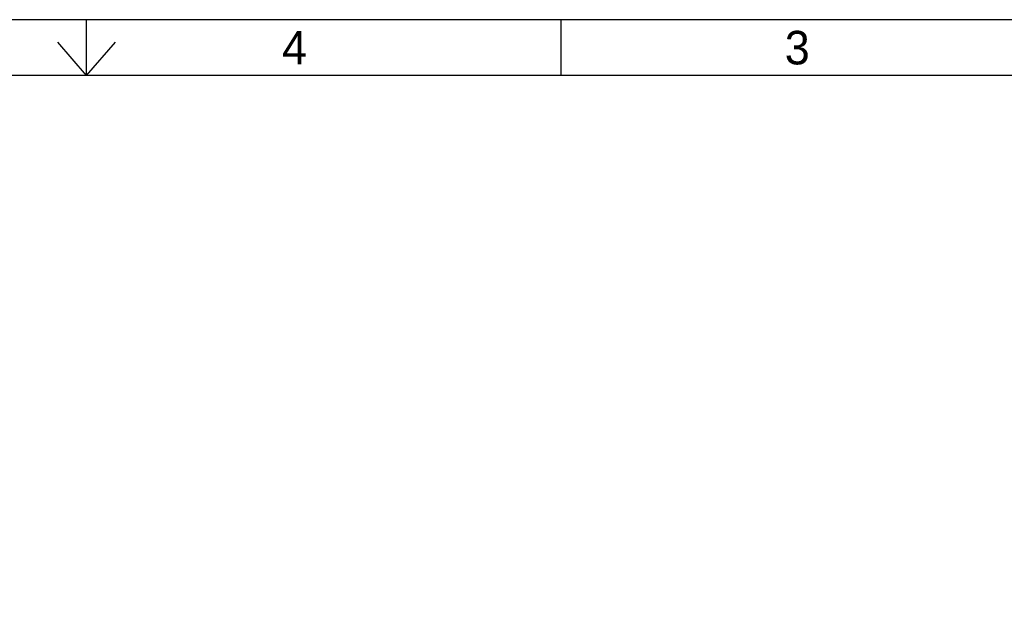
# Model space of a CAD drawing. Extents: x 0 to 34, y 0 to 22.
# Tile 29 of 30: x 16.4 to 25.2, y 16.6 to 22. Entities that reach past the tile are written whole.
import ezdxf

# ---------------------------------------------------------------- set-up
doc = ezdxf.new("R2010")
doc.units = 0
doc.header["$MEASUREMENT"] = 0
doc.layers.add('1', color=7, linetype='CONTINUOUS')

msp = doc.modelspace()

# ---------------------------------------------------------------- linework, layer by layer
at = {"layer": '1', "color": 7}
for p, q in [((17, 21.5), (17, 22)), ((21.25, 21.5), (21.25, 22))]:
    msp.add_line(p, q, dxfattribs=at)
at = {"layer": '1', "color": 7, "linetype": 'Continuous'}
for q in [(16.7424, 21.7976), (17.2587, 21.7976)]:
    msp.add_line((16.9999, 21.4996), q, dxfattribs=at)
at = {"layer": '1', "color": 7}
for points in [[(0, 0), (34, 0), (34, 22), (0, 22)], [(0.4687, 0.5), (33.4687, 0.5), (33.4687, 21.5), (0.4687, 21.5)]]:
    msp.add_lwpolyline(points, close=True, dxfattribs=at)
msp.add_solid([(17.25, 21.8), (16.75, 21.8), (17.25, 21.8)], dxfattribs=at)

# ---------------------------------------------------------------- texts
for s, p in [('4', (18.75, 21.6)), ('3', (23.25, 21.6))]:
    msp.add_text(s, height=0.3, dxfattribs=at).set_placement(p)

doc.saveas('drawing.dxf')
